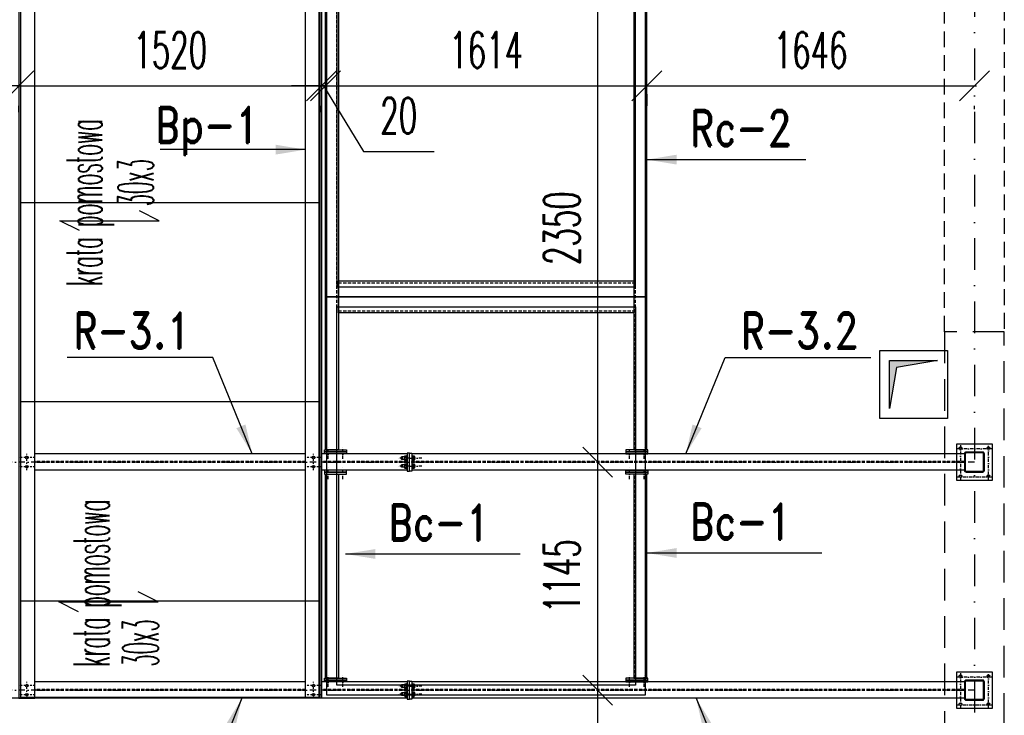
# Model space of a CAD drawing. Header units: millimetres. Extents: x -228255 to 14536, y -140109 to 119945.
# Tile 66 of 123: x -192692 to -187746, y 77653 to 81146. Entities that reach past the tile are written whole.
import ezdxf

# ---------------------------------------------------------------- set-up
doc = ezdxf.new("R2010")
doc.units = ezdxf.units.MM
doc.header["$LTSCALE"] = 2.5
for name, pattern in [('DASHDOT', [25.4, 12.7, -6.35, 0, -6.35]), ('DASHDOT2', [12.7, 6.35, -3.175, 0, -3.175]), ('DASHED', [19.05, 12.7, -6.35]), ('DASHED2', [9.525, 6.35, -3.175])]:
    doc.linetypes.add(name, pattern=pattern)
for name, color, linetype in [('_otwory', 30, 'Continuous'), ('Gruba', 6, 'Continuous'), ('Hatch', 155, 'Continuous'), ('Laczniki', 30, 'Continuous'), ('Layer3', 9, 'Continuous'), ('Nadproza', 202, 'DASHED2'), ('Nr_dzwigar', 42, 'Continuous'), ('Nr_platwie', 230, 'Continuous'), ('Nr_stezenia', 183, 'Continuous'), ('Osie', 134, 'DASHDOT'), ('Osie_laczniki', 157, 'DASHDOT2'), ('S_platwie', 13, 'Continuous'), ('Sciany_nosne', 2, 'DASHED'), ('stal', 4, 'Continuous'), ('Stal_nw', 181, 'DASHED2'), ('Urządzenie', 45, 'Continuous'), ('Wymiary', 86, 'Continuous')]:
    doc.layers.add(name, color=color, linetype=linetype)
doc.styles.add('Romans', font='romans.shx', dxfattribs={"width": 0.6})
doc.styles.add('style1', font='romand.shx', dxfattribs={"width": 0.8})
doc.styles.add('style4', font='romans.shx', dxfattribs={"width": 0.4})
doc.dimstyles.new('Skala_100', dxfattribs={"dimtxt": 180, "dimasz": 150, "dimexe": 100, "dimexo": 200, "dimgap": 90, "dimtad": 1, "dimdec": 0, "dimrnd": 1, "dimdsep": 46, "dimtxsty": 'Romans', "dimblk": 'OBLIQUE', "dimcen": 0, "dimdle": 10, "dimclrd": 256, "dimclre": 256, "dimclrt": 31, "dimadec": 0, "dimazin": 0, "dimtfac": 1, "dimtdec": 0, "dimtix": 1, "dimtmove": 2, "dimatfit": 0, "dimfxl": 1, "dimtolj": 1, "dimtzin": 0, "dimlwd": -1, "dimlwe": -1, "dimarcsym": 0})

# ---------------------------------------------------------------- blocks, each defined once
blk = doc.blocks.new('Zk100x100x4')
for points in [[(-42, -50), (42, -50, 0.414214), (50, -42), (50, 42, 0.414214), (42, 50), (-42, 50, 0.414214), (-50, 42), (-50, -42, 0.414214)], [(-42, -46), (42, -46, 0.414214), (46, -42), (46, 42, 0.414214), (42, 46), (-42, 46, 0.414214), (-46, 42), (-46, -42, 0.414214)]]:
    blk.add_lwpolyline(points, format="xyb", close=True)
blk = doc.blocks.new('_Oblique')
at = {"color": 0, "linetype": 'ByBlock', "lineweight": -2}
blk.add_line((-0.5, -0.5), (0.5, 0.5), dxfattribs=at)
blk = doc.blocks.new('nakretkaM12')
at = {"ltscale": 0.2}
for p, q in [((-10, 8.2), (-10, 5.5)), ((-10, 5.5), (-10, -5.5)), ((-9, 11), (-1, 11)), ((-9, 5.5), (-1, 5.5)), ((0, 8.2), (0, 5.5)), ((0, 5.5), (0, -5.5)), ((-10, -5.5), (-10, -8.2)), ((-9, -5.5), (-1, -5.5)), ((-9, -11), (-1, -11)), ((0, -5.5), (0, -8.2))]:
    blk.add_line(p, q, dxfattribs=at)
for centre, radius, start, end in [((-5.7, 8.2), 4.26, 139.932, 220.068), ((5.5, 0), 15.5, 159.3345, 200.6655), ((-4.3, 8.2), 4.26, 319.932, 40.068), ((-15.5, 0), 15.5, 339.3345, 20.6655), ((-5.7, -8.2), 4.26, 139.932, 220.068), ((-4.3, -8.2), 4.26, 319.932, 40.068)]:
    blk.add_arc(centre, radius, start, end, dxfattribs=at)
blk = doc.blocks.new('*D636')
at = {"layer": 'Defpoints', "color": 0, "transparency": 16777216}
for p in [(-189616.7, 81274.2), (-189788.4, 78924.2), (-189658.4, 78924.2)]:
    blk.add_point(p, dxfattribs=at)
at = {"layer": 'Wymiary', "transparency": 16777216}
for p, q in [((-189816.7, 81274.2), (-189888.4, 81274.2)), ((-189788.4, 81284.2), (-189788.4, 78914.2)), ((-189858.4, 78924.2), (-189888.4, 78924.2))]:
    blk.add_line(p, q, dxfattribs=at)
at = {"layer": 'Wymiary', "transparency": 16777216, "xscale": 150, "yscale": 150, "zscale": 150}
for p, rotation in [((-189788.4, 81274.2), 90), ((-189788.4, 78924.2), 270)]:
    blk.add_blockref('_Oblique', p, dxfattribs=dict(at, rotation=rotation))
at = {"layer": 'Wymiary', "color": 31, "transparency": 16777216, "insert": (-189968.4, 80099.2), "char_height": 180, "attachment_point": 5, "rotation": 90, "style": 'Romans'}
blk.add_mtext('\\A1;2350', dxfattribs=at)
blk = doc.blocks.new('*D637')
at = {"layer": 'Defpoints', "color": 0, "transparency": 16777216}
for p in [(-189658.4, 78924.2), (-189788.4, 77779.2), (-189673, 77779.2)]:
    blk.add_point(p, dxfattribs=at)
at = {"layer": 'Wymiary', "transparency": 16777216}
for p, q in [((-189858.4, 78924.2), (-189888.4, 78924.2)), ((-189788.4, 78934.2), (-189788.4, 77769.2)), ((-189873, 77779.2), (-189888.4, 77779.2))]:
    blk.add_line(p, q, dxfattribs=at)
at = {"layer": 'Wymiary', "transparency": 16777216, "xscale": 150, "yscale": 150, "zscale": 150}
for p, rotation in [((-189788.4, 78924.2), 90), ((-189788.4, 77779.2), 270)]:
    blk.add_blockref('_Oblique', p, dxfattribs=dict(at, rotation=rotation))
at = {"layer": 'Wymiary', "color": 31, "transparency": 16777216, "insert": (-189968.4, 78351.7), "char_height": 180, "attachment_point": 5, "rotation": 90, "style": 'Romans'}
blk.add_mtext('\\A1;1145', dxfattribs=at)
blk = doc.blocks.new('*D638')
at = {"layer": 'Defpoints', "color": 0, "transparency": 16777216}
for p in [(-189673, 77779.2), (-189788.4, 73319.2), (-189587.6, 73319.2)]:
    blk.add_point(p, dxfattribs=at)
at = {"layer": 'Wymiary', "transparency": 16777216}
for p, q in [((-189873, 77779.2), (-189888.4, 77779.2)), ((-189788.4, 77789.2), (-189788.4, 73309.2)), ((-189787.6, 73319.2), (-189888.4, 73319.2))]:
    blk.add_line(p, q, dxfattribs=at)
at = {"layer": 'Wymiary', "transparency": 16777216, "xscale": 150, "yscale": 150, "zscale": 150}
for p, rotation in [((-189788.4, 77779.2), 90), ((-189788.4, 73319.2), 270)]:
    blk.add_blockref('_Oblique', p, dxfattribs=dict(at, rotation=rotation))
at = {"layer": 'Wymiary', "color": 31, "transparency": 16777216, "insert": (-189968.4, 75549.2), "char_height": 180, "attachment_point": 5, "rotation": 90, "style": 'Romans'}
blk.add_mtext('\\A1;4460', dxfattribs=at)
blk = doc.blocks.new('*D639')
at = {"layer": 'Defpoints', "color": 0, "transparency": 16777216}
for p in [(-192695.6, 80880.8), (-191175.6, 80880.8), (-191175.6, 80813.3)]:
    blk.add_point(p, dxfattribs=at)
at = {"layer": 'Wymiary', "transparency": 16777216}
for p, q in [((-192705.6, 80813.3), (-191165.6, 80813.3)), ((-192695.6, 80680.8), (-192695.6, 80713.3)), ((-191175.6, 80680.8), (-191175.6, 80713.3))]:
    blk.add_line(p, q, dxfattribs=at)
at = {"layer": 'Wymiary', "transparency": 16777216, "xscale": 150, "yscale": 150, "zscale": 150, "rotation": 180}
blk.add_blockref('_Oblique', (-192695.6, 80813.3), dxfattribs=at)
at = {"layer": 'Wymiary', "transparency": 16777216, "xscale": 150, "yscale": 150, "zscale": 150}
blk.add_blockref('_Oblique', (-191175.6, 80813.3), dxfattribs=at)
at = {"layer": 'Wymiary', "color": 31, "transparency": 16777216, "insert": (-191935.6, 80993.3), "char_height": 180, "attachment_point": 5, "style": 'Romans'}
blk.add_mtext('\\A1;1520', dxfattribs=at)
blk = doc.blocks.new('*D640')
at = {"layer": 'Defpoints', "color": 0, "transparency": 16777216}
for p in [(-189541.6, 80972.7), (-191155.6, 80880.8), (-189541.6, 80813.3)]:
    blk.add_point(p, dxfattribs=at)
at = {"layer": 'Wymiary', "transparency": 16777216}
for p, q in [((-191165.6, 80813.3), (-189531.6, 80813.3)), ((-189541.6, 80772.7), (-189541.6, 80713.3)), ((-191155.6, 80680.8), (-191155.6, 80713.3))]:
    blk.add_line(p, q, dxfattribs=at)
at = {"layer": 'Wymiary', "transparency": 16777216, "xscale": 150, "yscale": 150, "zscale": 150, "rotation": 180}
blk.add_blockref('_Oblique', (-191155.6, 80813.3), dxfattribs=at)
at = {"layer": 'Wymiary', "transparency": 16777216, "xscale": 150, "yscale": 150, "zscale": 150}
blk.add_blockref('_Oblique', (-189541.6, 80813.3), dxfattribs=at)
at = {"layer": 'Wymiary', "color": 31, "transparency": 16777216, "insert": (-190348.6, 80993.3), "char_height": 180, "attachment_point": 5, "style": 'Romans'}
blk.add_mtext('\\A1;1614', dxfattribs=at)
blk = doc.blocks.new('*D641')
at = {"layer": 'Defpoints', "color": 0, "transparency": 16777216}
for p in [(-189541.6, 80972.7), (-187895.6, 80897.1), (-187895.6, 80813.3)]:
    blk.add_point(p, dxfattribs=at)
at = {"layer": 'Wymiary', "transparency": 16777216}
for p, q in [((-189551.6, 80813.3), (-187885.6, 80813.3)), ((-189541.6, 80772.7), (-189541.6, 80713.3)), ((-187895.6, 80697.1), (-187895.6, 80713.3))]:
    blk.add_line(p, q, dxfattribs=at)
at = {"layer": 'Wymiary', "transparency": 16777216, "xscale": 150, "yscale": 150, "zscale": 150, "rotation": 180}
blk.add_blockref('_Oblique', (-189541.6, 80813.3), dxfattribs=at)
at = {"layer": 'Wymiary', "transparency": 16777216, "xscale": 150, "yscale": 150, "zscale": 150}
blk.add_blockref('_Oblique', (-187895.6, 80813.3), dxfattribs=at)
at = {"layer": 'Wymiary', "color": 31, "transparency": 16777216, "insert": (-188718.6, 80993.3), "char_height": 180, "attachment_point": 5, "style": 'Romans'}
blk.add_mtext('\\A1;1646', dxfattribs=at)
blk = doc.blocks.new('*D1439')
at = {"layer": 'Defpoints', "color": 0, "transparency": 16777216}
for p in [(-193570.6, 80920.9), (-192695.6, 80889.4), (-193570.6, 80813.3)]:
    blk.add_point(p, dxfattribs=at)
at = {"layer": 'Wymiary', "transparency": 16777216}
for p, q in [((-192685.6, 80813.3), (-193580.6, 80813.3)), ((-193570.6, 80720.9), (-193570.6, 80713.3)), ((-192695.6, 80689.4), (-192695.6, 80713.3))]:
    blk.add_line(p, q, dxfattribs=at)
at = {"layer": 'Wymiary', "transparency": 16777216, "xscale": 150, "yscale": 150, "zscale": 150, "rotation": 180}
blk.add_blockref('_Oblique', (-193570.6, 80813.3), dxfattribs=at)
at = {"layer": 'Wymiary', "transparency": 16777216, "xscale": 150, "yscale": 150, "zscale": 150}
blk.add_blockref('_Oblique', (-192695.6, 80813.3), dxfattribs=at)
at = {"layer": 'Wymiary', "color": 31, "transparency": 16777216, "insert": (-193133.1, 80993.3), "char_height": 180, "attachment_point": 5, "style": 'Romans'}
blk.add_mtext('\\A1;875', dxfattribs=at)
blk = doc.blocks.new('*D1440')
at = {"layer": 'Defpoints', "color": 0, "ltscale": 0.5, "transparency": 16777216}
for p in [(-191175.6, 80930.1), (-191155.6, 80930.1), (-191175.6, 80813.3)]:
    blk.add_point(p, dxfattribs=at)
at = {"layer": 'Wymiary', "ltscale": 0.5, "transparency": 16777216}
for p, q in [((-191175.6, 80813.3), (-191325.6, 80813.3)), ((-191155.6, 80813.3), (-191175.6, 80813.3)), ((-191155.6, 80813.3), (-191175.6, 80813.3)), ((-191165.6, 80813.3), (-190965.4, 80483.6)), ((-191155.6, 80813.3), (-191005.6, 80813.3)), ((-191175.6, 80730.1), (-191175.6, 80713.3)), ((-191155.6, 80730.1), (-191155.6, 80713.3)), ((-190965.4, 80483.6), (-190610.5, 80483.6))]:
    blk.add_line(p, q, dxfattribs=at)
at = {"layer": 'Wymiary', "ltscale": 0.5, "transparency": 16777216, "xscale": 150, "yscale": 150, "zscale": 150}
blk.add_blockref('_Oblique', (-191175.6, 80813.3), dxfattribs=at)
at = {"layer": 'Wymiary', "ltscale": 0.5, "transparency": 16777216, "xscale": 150, "yscale": 150, "zscale": 150, "rotation": 180}
blk.add_blockref('_Oblique', (-191155.6, 80813.3), dxfattribs=at)
at = {"layer": 'Wymiary', "color": 31, "ltscale": 0.5, "transparency": 16777216, "insert": (-190788, 80663.6), "char_height": 180, "attachment_point": 5, "style": 'Romans'}
blk.add_mtext('\\A1;20', dxfattribs=at)

msp = doc.modelspace()

# ---------------------------------------------------------------- hatches: boundary and pattern name
at = {"layer": '_otwory'}
h = msp.add_hatch(color=256, dxfattribs=at)
h.dxf.hatch_style = 1
h.paths.add_polyline_path([(-188081.66, 79434.16), (-188321.66, 79434.16), (-188321.66, 79194.16), (-188286.6, 79400.14)])

# ---------------------------------------------------------------- linework, layer by layer
for points in [[(-188371.66, 79484.16), (-188031.66, 79484.16), (-188031.66, 79144.16), (-188371.66, 79144.16)], [(-188321.66, 79434.16), (-188081.66, 79434.16), (-188286.6, 79400.14), (-188321.66, 79194.16)]]:
    msp.add_lwpolyline(points, close=True, dxfattribs=at)
at = {"layer": 'Gruba', "ltscale": 0.5}
for points in [[(-192390.78, 80086.67), (-192490.78, 80136.67), (-191990.78, 80136.67), (-192090.78, 80186.67)], [(-192395.93, 78173.29), (-192495.93, 78223.29), (-191995.93, 78223.29), (-192095.93, 78273.29)]]:
    msp.add_lwpolyline(points, dxfattribs=at)
at = {"layer": 'Hatch', "ltscale": 0.5}
msp.add_lwpolyline([(-192685.61, 83230.24), (-191185.61, 83230.24), (-191185.61, 77743.24), (-192685.61, 77743.24)], close=True, dxfattribs=at)
at = {"layer": 'Laczniki', "ltscale": 0.5}
for p, q in [((-190774.11, 78949.24), (-190773.11, 78950.24)), ((-190774.11, 78939.24), (-190774.11, 78949.24)), ((-190758.11, 78950.24), (-190773.11, 78950.24)), ((-190773.11, 78950.24), (-190773.11, 78938.24)), ((-190774.11, 78939.24), (-190773.11, 78938.24)), ((-190774.11, 78909.24), (-190773.11, 78910.24)), ((-190774.11, 78899.24), (-190774.11, 78909.24)), ((-190774.11, 78899.24), (-190773.11, 78898.24)), ((-190758.11, 78938.24), (-190773.11, 78938.24)), ((-190758.11, 78910.24), (-190773.11, 78910.24)), ((-190773.11, 78910.24), (-190773.11, 78898.24)), ((-190758.11, 78898.24), (-190773.11, 78898.24)), ((-190774.11, 77804.24), (-190773.11, 77805.24)), ((-190758.11, 77805.24), (-190773.11, 77805.24)), ((-190773.11, 77805.24), (-190773.11, 77793.24)), ((-190774.11, 77794.24), (-190774.11, 77804.24)), ((-190774.11, 77794.24), (-190773.11, 77793.24)), ((-190774.11, 77764.24), (-190773.11, 77765.24)), ((-190774.11, 77754.24), (-190774.11, 77764.24)), ((-190758.11, 77793.24), (-190773.11, 77793.24)), ((-190758.11, 77765.24), (-190773.11, 77765.24)), ((-190773.11, 77765.24), (-190773.11, 77753.24)), ((-190774.11, 77754.24), (-190773.11, 77753.24)), ((-190758.11, 77753.24), (-190773.11, 77753.24))]:
    msp.add_line(p, q, dxfattribs=at)
for points in [[(-190748.11, 78932.24), (-190745.61, 78932.24), (-190745.61, 78956.24), (-190748.11, 78956.24)], [(-190721.61, 78932.24), (-190719.11, 78932.24), (-190719.11, 78956.24), (-190721.61, 78956.24)], [(-190748.11, 78892.24), (-190745.61, 78892.24), (-190745.61, 78916.24), (-190748.11, 78916.24)], [(-190721.61, 78892.24), (-190719.11, 78892.24), (-190719.11, 78916.24), (-190721.61, 78916.24)], [(-190748.11, 77787.24), (-190745.61, 77787.24), (-190745.61, 77811.24), (-190748.11, 77811.24)], [(-190721.61, 77787.24), (-190719.11, 77787.24), (-190719.11, 77811.24), (-190721.61, 77811.24)], [(-190748.11, 77747.24), (-190745.61, 77747.24), (-190745.61, 77771.24), (-190748.11, 77771.24)], [(-190721.61, 77747.24), (-190719.11, 77747.24), (-190719.11, 77771.24), (-190721.61, 77771.24)]]:
    msp.add_lwpolyline(points, close=True, dxfattribs=at)
at = {"layer": 'Layer3', "ltscale": 0.5}
for points in [[(-192688.11, 80228.24), (-191188.11, 80228.24), (-191188.11, 81226.24), (-192688.11, 81226.24)], [(-192688.11, 79228.24), (-191188.11, 79228.24), (-191188.11, 80226.24), (-192688.11, 80226.24)], [(-192688.11, 78228.24), (-191188.11, 78228.24), (-191188.11, 79226.24), (-192688.11, 79226.24)], [(-192688.11, 77743.24), (-191188.11, 77743.24), (-191188.11, 78226.24), (-192688.11, 78226.24)]]:
    msp.add_lwpolyline(points, close=True, dxfattribs=at)
at = {"layer": 'Nadproza', "ltscale": 5}
for p, q in [((-188045.61, 79579.24), (-188045.61, 81459.24)), ((-187745.61, 81459.24), (-187745.61, 79579.24))]:
    msp.add_line(p, q, dxfattribs=at)
at = {"layer": 'Osie', "ltscale": 5}
msp.add_line((-187895.61, 88623.95), (-187895.61, 71319.24), dxfattribs=at)
at = {"layer": 'Osie'}
for p, q in [((-191123.11, 79754.24), (-189574.11, 79754.24)), ((-189574.11, 79754.24), (-191123.11, 79754.24)), ((-187895.61, 78924.24), (-193570.61, 78924.24)), ((-187895.61, 77779.24), (-193570.61, 77779.24))]:
    msp.add_line(p, q, dxfattribs=at)
at = {"layer": 'Osie', "ltscale": 0.5}
for p, q in [((-190671.11, 78944.24), (-190796.11, 78944.24)), ((-190671.11, 78904.24), (-190796.11, 78904.24)), ((-190671.11, 77799.24), (-190796.11, 77799.24)), ((-190671.11, 77759.24), (-190796.11, 77759.24))]:
    msp.add_line(p, q, dxfattribs=at)
at = {"layer": 'Osie_laczniki'}
for p, q in [((-191142.61, 78941.24), (-191142.61, 79001.24)), ((-191068.61, 78941.24), (-191068.61, 79001.24)), ((-189628.61, 78941.24), (-189628.61, 79001.24)), ((-189554.61, 78941.24), (-189554.61, 79001.24)), ((-187965.61, 79010.24), (-187965.61, 78830.24)), ((-187825.61, 78830.24), (-187825.61, 79010.24)), ((-187805.61, 78990.24), (-187985.61, 78990.24)), ((-191142.61, 78839.24), (-191142.61, 78899.24)), ((-191068.61, 78839.24), (-191068.61, 78899.24)), ((-189628.61, 78839.24), (-189628.61, 78899.24)), ((-189554.61, 78839.24), (-189554.61, 78899.24)), ((-187985.61, 78850.24), (-187805.61, 78850.24)), ((-191142.61, 77796.24), (-191142.61, 77856.24)), ((-191068.61, 77796.24), (-191068.61, 77856.24)), ((-189628.61, 77796.24), (-189628.61, 77856.24)), ((-189554.61, 77796.24), (-189554.61, 77856.24)), ((-187965.61, 77865.24), (-187965.61, 77685.24)), ((-187825.61, 77685.24), (-187825.61, 77865.24)), ((-187805.61, 77845.24), (-187985.61, 77845.24)), ((-187985.61, 77705.24), (-187805.61, 77705.24))]:
    msp.add_line(p, q, dxfattribs=at)
at = {"layer": 'Osie_laczniki', "ltscale": 0.5}
for p, q in [((-192615.61, 78947.24), (-192695.61, 78947.24)), ((-192655.61, 78883.24), (-192655.61, 78965.24)), ((-191175.61, 78947.24), (-191255.61, 78947.24)), ((-191215.61, 78883.24), (-191215.61, 78965.24)), ((-192615.61, 78901.24), (-192695.61, 78901.24)), ((-191175.61, 78901.24), (-191255.61, 78901.24)), ((-192655.61, 77738.24), (-192655.61, 77820.24)), ((-191215.61, 77738.24), (-191215.61, 77820.24)), ((-192615.61, 77802.24), (-192695.61, 77802.24)), ((-192615.61, 77756.24), (-192695.61, 77756.24)), ((-191175.61, 77802.24), (-191255.61, 77802.24)), ((-191175.61, 77756.24), (-191255.61, 77756.24))]:
    msp.add_line(p, q, dxfattribs=at)
at = {"layer": 'S_platwie', "ltscale": 0.5}
for p, q in [((-192687.61, 83230.24), (-192687.61, 77738.24)), ((-191183.61, 83230.24), (-191183.61, 77738.24))]:
    msp.add_line(p, q, dxfattribs=at)
for points in [[(-192615.61, 83230.24), (-192695.61, 83230.24), (-192695.61, 77738.24), (-192615.61, 77738.24)], [(-191255.61, 83230.24), (-191175.61, 83230.24), (-191175.61, 77738.24), (-191255.61, 77738.24)]]:
    msp.add_lwpolyline(points, close=True, dxfattribs=at)
for centre in [(-192655.61, 78947.24), (-191215.61, 78947.24), (-192655.61, 78901.24), (-191215.61, 78901.24), (-192655.61, 77802.24), (-191215.61, 77802.24), (-192655.61, 77756.24), (-191215.61, 77756.24)]:
    msp.add_circle(centre, 6.5, dxfattribs=at)
at = {"layer": 'Sciany_nosne', "ltscale": 5}
for p, q in [((-187745.61, 79579.24), (-188045.61, 79579.24)), ((-188045.61, 79579.24), (-188045.61, 73319.24)), ((-187745.61, 73319.24), (-187745.61, 79579.24))]:
    msp.add_line(p, q, dxfattribs=at)
at = {"layer": 'stal'}
for p, q in [((-191255.61, 78965.24), (-192615.61, 78965.24)), ((-190745.61, 78965.24), (-191175.61, 78965.24)), ((-187945.61, 78965.24), (-190721.61, 78965.24)), ((-191255.61, 78883.24), (-192615.61, 78883.24)), ((-190745.61, 78883.24), (-191175.61, 78883.24)), ((-187945.61, 78883.24), (-190721.61, 78883.24)), ((-191255.61, 77820.24), (-192615.61, 77820.24)), ((-190745.61, 77820.24), (-191175.61, 77820.24)), ((-187945.61, 77820.24), (-190721.61, 77820.24)), ((-190745.61, 77738.24), (-193520.61, 77738.24)), ((-187945.61, 77738.24), (-190721.61, 77738.24))]:
    msp.add_line(p, q, dxfattribs=at)
for points in [[(-191155.61, 81213.24), (-191090.61, 81213.24), (-191090.61, 78985.24), (-191155.61, 78985.24)], [(-189541.61, 81213.24), (-189606.61, 81213.24), (-189606.61, 78985.24), (-189541.61, 78985.24)], [(-191090.61, 79834.24), (-189606.61, 79834.24), (-189606.61, 79674.24), (-191090.61, 79674.24)], [(-187985.61, 78834.24), (-187805.61, 78834.24), (-187805.61, 79014.24), (-187985.61, 79014.24)], [(-191160.61, 78985.24), (-191050.61, 78985.24), (-191050.61, 78975.24), (-191160.61, 78975.24)], [(-191160.61, 78975.24), (-191050.61, 78975.24), (-191050.61, 78965.24), (-191160.61, 78965.24)], [(-189536.61, 78985.24), (-189646.61, 78985.24), (-189646.61, 78975.24), (-189536.61, 78975.24)], [(-189536.61, 78975.24), (-189646.61, 78975.24), (-189646.61, 78965.24), (-189536.61, 78965.24)], [(-191160.61, 78873.24), (-191050.61, 78873.24), (-191050.61, 78883.24), (-191160.61, 78883.24)], [(-191160.61, 78863.24), (-191050.61, 78863.24), (-191050.61, 78873.24), (-191160.61, 78873.24)], [(-191155.61, 78863.24), (-191090.61, 78863.24), (-191090.61, 77840.24), (-191155.61, 77840.24)], [(-189536.61, 78873.24), (-189646.61, 78873.24), (-189646.61, 78883.24), (-189536.61, 78883.24)], [(-189536.61, 78863.24), (-189646.61, 78863.24), (-189646.61, 78873.24), (-189536.61, 78873.24)], [(-189541.61, 78863.24), (-189606.61, 78863.24), (-189606.61, 77840.24), (-189541.61, 77840.24)], [(-187985.61, 77689.24), (-187805.61, 77689.24), (-187805.61, 77869.24), (-187985.61, 77869.24)], [(-191160.61, 77840.24), (-191050.61, 77840.24), (-191050.61, 77830.24), (-191160.61, 77830.24)], [(-191160.61, 77830.24), (-191050.61, 77830.24), (-191050.61, 77820.24), (-191160.61, 77820.24)], [(-189536.61, 77840.24), (-189646.61, 77840.24), (-189646.61, 77830.24), (-189536.61, 77830.24)], [(-189536.61, 77830.24), (-189646.61, 77830.24), (-189646.61, 77820.24), (-189536.61, 77820.24)]]:
    msp.add_lwpolyline(points, close=True, dxfattribs=at)
at = {"layer": 'stal', "ltscale": 0.5}
for points in [[(-190745.61, 78879.24), (-190733.61, 78879.24), (-190733.61, 78969.24), (-190745.61, 78969.24)], [(-190721.61, 78879.24), (-190733.61, 78879.24), (-190733.61, 78969.24), (-190721.61, 78969.24)], [(-190745.61, 77734.24), (-190733.61, 77734.24), (-190733.61, 77824.24), (-190745.61, 77824.24)], [(-190721.61, 77734.24), (-190733.61, 77734.24), (-190733.61, 77824.24), (-190721.61, 77824.24)]]:
    msp.add_lwpolyline(points, close=True, dxfattribs=at)
at = {"layer": 'stal'}
for centre in [(-187965.61, 78994.24), (-187825.61, 78994.24), (-187965.61, 78854.24), (-187825.61, 78854.24), (-187965.61, 77849.24), (-187825.61, 77849.24), (-187965.61, 77709.24), (-187825.61, 77709.24)]:
    msp.add_circle(centre, 6.5, dxfattribs=at)
at = {"layer": 'Stal_nw'}
for p, q in [((-191098.11, 78985.24), (-191098.11, 81216.41)), ((-189599.11, 78985.24), (-189599.11, 81216.41)), ((-191090.61, 79823.74), (-189606.61, 79823.74)), ((-191090.61, 79684.74), (-189606.61, 79684.74)), ((-191255.61, 78926.74), (-192615.61, 78926.74)), ((-191255.61, 78921.74), (-192615.61, 78921.74)), ((-190745.61, 78926.74), (-191175.61, 78926.74)), ((-190745.61, 78921.74), (-191175.61, 78921.74)), ((-187945.61, 78926.74), (-190721.61, 78926.74)), ((-187945.61, 78921.74), (-190721.61, 78921.74)), ((-191098.11, 77840.24), (-191098.11, 78866.41)), ((-189599.11, 77840.24), (-189599.11, 78866.41)), ((-191255.61, 77781.74), (-192615.61, 77781.74)), ((-191255.61, 77776.74), (-192615.61, 77776.74)), ((-190745.61, 77781.74), (-191175.61, 77781.74)), ((-190745.61, 77776.74), (-191175.61, 77776.74)), ((-187945.61, 77781.74), (-190721.61, 77781.74)), ((-187945.61, 77776.74), (-190721.61, 77776.74))]:
    msp.add_line(p, q, dxfattribs=at)
at = {"layer": 'Urządzenie', "ltscale": 5}
for points in [[(-189549.11, 77754.24), (-191148.11, 77754.24), (-191148.11, 83204.24), (-189549.11, 83204.24)], [(-189599.11, 82304.24), (-191098.11, 82304.24), (-191098.11, 79804.24), (-189599.11, 79804.24)], [(-191148.11, 79754.24), (-189549.11, 79754.24), (-189549.11, 79754.24), (-191148.11, 79754.24)], [(-191098.11, 79704.24), (-189599.11, 79704.24), (-189599.11, 77804.24), (-191098.11, 77804.24)]]:
    msp.add_lwpolyline(points, close=True, dxfattribs=at)

# ---------------------------------------------------------------- block references
at = {"layer": 'Laczniki', "ltscale": 0.5}
for p in [(-190748.11, 78944.24), (-190709.11, 78944.24), (-190748.11, 78904.24), (-190709.11, 78904.24), (-190748.11, 77799.24), (-190709.11, 77799.24), (-190748.11, 77759.24), (-190709.11, 77759.24)]:
    msp.add_blockref('nakretkaM12', p, dxfattribs=at)
at = {"layer": 'stal'}
for p in [(-187895.61, 78924.24), (-187895.61, 77779.24)]:
    msp.add_blockref('Zk100x100x4', p, dxfattribs=at)

# ---------------------------------------------------------------- texts
at = {"layer": 'Gruba', "ltscale": 0.5, "style": 'style4', "width": 0.4}
for s, p in [('krata pomostowa', (-192277.26, 79808.45)), ('30x3', (-192019.08, 80209.26)), ('krata pomostowa', (-192240.83, 77897.18)), ('30x3', (-191994.7, 77897.18))]:
    msp.add_text(s, height=180, rotation=90, dxfattribs=at).set_placement(p)
at = {"layer": 'Nr_dzwigar', "style": 'style1', "width": 0.8}
for s, p in [('R-3.1', (-192423.24, 79494.9)), ('R-3.2', (-189070.17, 79494.9))]:
    msp.add_text(s, height=180, dxfattribs=at).set_placement(p)
at = {"layer": 'Nr_platwie', "style": 'style1', "width": 0.8}
for s, p in [('Bp-1', (-192011.2, 80526.82)), ('Bc-1', (-190840.45, 78531.45)), ('Bc-1', (-189325.45, 78536.45))]:
    msp.add_text(s, height=180, dxfattribs=at).set_placement(p)
at = {"layer": 'Nr_stezenia', "style": 'style1', "width": 0.8}
msp.add_text('Rc-2', height=180, dxfattribs=at).set_placement((-189325.45, 80511.65))

# ---------------------------------------------------------------- dimensions: what is measured, and where the dimension line sits
at = {"layer": 'Wymiary'}
for base, p1, p2, picture, middle in [((-189788.38, 78924.24), (-189616.7, 81274.24), (-189658.36, 78924.24), '*D636', (-189968.38, 80099.24)), ((-189788.38, 77779.24), (-189658.36, 78924.24), (-189673.01, 77779.24), '*D637', (-189968.38, 78351.74)), ((-189788.38, 73319.24), (-189673.01, 77779.24), (-189587.63, 73319.24), '*D638', (-189968.38, 75549.24))]:
    dim = msp.add_linear_dim(base=base, p1=p1, p2=p2, angle=90, dimstyle='Skala_100', dxfattribs=at)
    dim.commit()
    dim.dimension.update_dxf_attribs({"geometry": picture, "text_midpoint": middle})
for base, p1, p2, picture, middle in [((-193570.61, 80813.31), (-192695.61, 80889.43), (-193570.61, 80920.9), '*D1439', (-193133.11, 80993.31)), ((-191175.61, 80813.31), (-192695.61, 80880.85), (-191175.61, 80880.85), '*D639', (-191935.61, 80993.31)), ((-189541.61, 80813.31), (-191155.61, 80880.85), (-189541.61, 80972.68), '*D640', (-190348.61, 80993.31)), ((-187895.61, 80813.31), (-189541.61, 80972.68), (-187895.61, 80897.11), '*D641', (-188718.61, 80993.31))]:
    dim = msp.add_linear_dim(base=base, p1=p1, p2=p2, dimstyle='Skala_100', dxfattribs=at)
    dim.commit()
    dim.dimension.update_dxf_attribs({"geometry": picture, "text_midpoint": middle})
at = {"layer": 'Wymiary', "ltscale": 0.5}
dim = msp.add_linear_dim(base=(-191175.61, 80813.31), p1=(-191155.61, 80930.07), p2=(-191175.61, 80930.07), dimstyle='Skala_100', override={"dimtmove": 1}, dxfattribs=at)
dim.commit()
dim.dimension.update_dxf_attribs({"geometry": '*D1440', "text_midpoint": (-190875.39, 80483.59), "dimtype": 160})

# ---------------------------------------------------------------- leaders
at = {"layer": 'Nr_dzwigar'}
for points in [[(-191523.8, 78965.24), (-191721.71, 79450.2), (-192453.55, 79450.2)], [(-189345.61, 78965.24), (-189147.7, 79450.2), (-188415.86, 79450.2)], [(-191575.59, 77738.24), (-191721.71, 77380.2), (-192453.55, 77380.2)], [(-189293.82, 77738.24), (-189147.7, 77380.2), (-188415.86, 77380.2)]]:
    msp.add_leader(points, dimstyle='Skala_100', override={"dimgap": 90, "dimtad": 0}, dxfattribs=at)
at = {"layer": 'Nr_platwie'}
for points, override in [([(-191255.61, 80493.3), (-191986.94, 80493.3)], {"dimtad": 0}), ([(-191055.61, 78463.11), (-190177.82, 78463.11)], {"dimgap": 90, "dimtad": 0}), ([(-189541.61, 78468.11), (-188662.82, 78468.11)], {"dimgap": 90, "dimtad": 0})]:
    msp.add_leader(points, dimstyle='Skala_100', override=override, dxfattribs=at)
at = {"layer": 'Nr_stezenia'}
msp.add_leader([(-189541.61, 80443.31), (-188742.5, 80443.31)], dimstyle='Skala_100', override={"dimgap": 90, "dimtad": 0}, dxfattribs=at)

doc.saveas('drawing.dxf')
